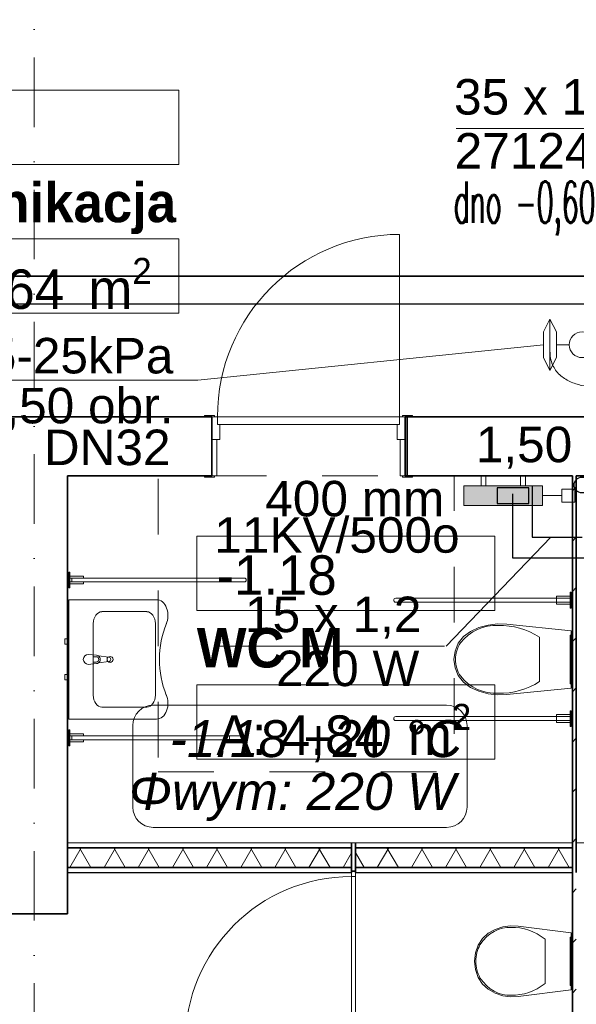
# Model space of a CAD drawing. Header units: millimetres. Extents: x -75424 to 111134, y 39940 to 476713.
# Tile 16 of 24: x 40796 to 43619, y 240983 to 245973. Entities that reach past the tile are written whole.
import ezdxf
from ezdxf.lldxf.tags import DXFTag

# ---------------------------------------------------------------- set-up
doc = ezdxf.new("R2010")
doc.units = ezdxf.units.MM
doc.header["$MEASUREMENT"] = 0
doc.linetypes.add('Kropki i Kreski', pattern=[6.702778, 3.527778, -1.763889, 0, -1.411111])
doc.linetypes.add('Przerywana', pattern=[5.644444, 2.822222, -2.822222])
for name, color, linetype in [('#podkład', 252, 'Continuous'), ('- strefy pomieszczeń', 7, 'Continuous'), ('2D - Ogólne', 7, 'Continuous'), ('Drzwi Archicad', 7, 'Continuous'), ('IS_Armatura_podłączeniowa_grz._dolnozas.', 7, 'SOLID'), ('IS_Armatura_Therm', 7, 'SOLID'), ('IS_Grzejniki_Plan_rzut', 7, 'SOLID'), ('IS_Opisy_działek_Therm', 7, 'SOLID'), ('IS_Powrót', 5, 'DASH'), ('IS_Text_Armatury_Therm', 7, 'Continuous'), ('IS_Text_Konstrukcji', 7, 'Continuous'), ('IS_Text_Odbiornikow_Therm', 7, 'Continuous'), ('IS_Zasilanie', 1, 'SOLID'), ('Konstrukcja - Siatka mod', 7, 'Continuous'), ('Konstrukcja - Ściany działowe', 7, 'Continuous'), ('Konstrukcja - Ściany nośne wew..P', 7, 'Continuous'), ('Wnętrze - Wyposażenie', 7, 'Continuous')]:
    doc.layers.add(name, color=color, linetype=linetype)
doc.layers.add('IS_Opisy_działek_Wodociag', color=7, linetype='SOLID', true_color=0x000000)
doc.styles.add('MtXpl_Arial', font='arial.ttf', dxfattribs={"height": 0.2})
doc.styles.add('MtXpl_Arial1', font='ariali.ttf', dxfattribs={"height": 0.2})
doc.styles.add('ROMANS', font='romans', dxfattribs={"width": 0.8})
doc.styles.get("Standard").update_dxf_attribs({"font": 'arial.ttf'})
doc.styles.add('STYL_AUTOMATYCZNY_6', font='txt')
doc.styles.add('STYL_AUTOMATYCZNY_9', font='txt')
doc.linetypes.add('CO_LINE', pattern='A,12.7,-5.08,["C.O.",Standard,S=2.54,R=0,X=-2.54,Y=-1.27],-6.35', length=24.13)
tags = doc.linetypes.add('DASH', pattern=[15, 10, -5]).pattern_tags.tags
tags[6:7] = [DXFTag(74, 4), DXFTag(75, 0), DXFTag(340, '0'), DXFTag(46, 0.0), DXFTag(50, 0.0), DXFTag(44, 0.0), DXFTag(45, 0.0)]
tags[4:5] = [DXFTag(74, 4), DXFTag(75, 0), DXFTag(340, '0'), DXFTag(46, 0.0), DXFTag(50, 0.0), DXFTag(44, 0.0), DXFTag(45, 0.0)]
tags = doc.linetypes.add('SOLID', pattern=[10, 10, 0]).pattern_tags.tags
tags[6:7] = [DXFTag(74, 4), DXFTag(75, 0), DXFTag(340, '0'), DXFTag(46, 0.0), DXFTag(50, 0.0), DXFTag(44, 0.0), DXFTag(45, 0.0)]
tags[4:5] = [DXFTag(74, 4), DXFTag(75, 0), DXFTag(340, '0'), DXFTag(46, 0.0), DXFTag(50, 0.0), DXFTag(44, 0.0), DXFTag(45, 0.0)]
pattern_1 = [(45, (-208051.03, 747718.21), (-127.27922, 127.27922), [])]
pattern_2 = [(0, (-208051.03, 747718.21), (0, 75), [0, -75])]
pattern_3 = [(60, (-208051.03, 747718.21), (-129.90381, 75), []), (120, (-208051.03, 747718.21), (129.90381, 75), [])]

# ---------------------------------------------------------------- blocks, each defined once
blk = doc.blocks.new('SDFGHB')
at = {"layer": 'Konstrukcja - Ściany działowe', "linetype": 'Continuous', "lineweight": 13}
h = blk.add_hatch(dxfattribs=at)
h.set_pattern_fill('Bloczki_ceramiczne_0001', color=252, style=0, pattern_type=2)
h.set_pattern_definition(pattern_1)
h.paths.add_polyline_path([(43277.6, 461800.5), (43277.6, 463660.5), (43257.6, 463660.5), (43257.6, 461800.5)])
h = blk.add_hatch(dxfattribs=at)
h.set_pattern_fill('Izolacja_miękka_0001', color=252, style=0, pattern_type=2)
h.set_pattern_definition(pattern_3)
h.paths.add_polyline_path([(42137.6, 461775.5), (40697.6, 461775.5), (40697.6, 461675.5), (42137.6, 461675.5)])
h = blk.add_hatch(dxfattribs=at)
h.set_pattern_fill('Izolacja_miękka_0001', color=252, style=0, pattern_type=2)
h.set_pattern_definition(pattern_3)
h.paths.add_polyline_path([(43257.6, 461775.5), (42157.6, 461775.5), (42157.6, 461675.5), (43257.6, 461675.5)])
h = blk.add_hatch(dxfattribs=at)
h.set_pattern_fill('Gips_0001', color=252, style=0, pattern_type=2)
h.set_pattern_definition(pattern_2)
h.paths.add_polyline_path([(42137.6, 461675.5), (40697.6, 461675.5), (40697.6, 461650.5), (42137.6, 461650.5)])
h = blk.add_hatch(dxfattribs=at)
h.set_pattern_fill('Gips_0001', color=252, style=0, pattern_type=2)
h.set_pattern_definition(pattern_2)
h.paths.add_polyline_path([(43257.6, 461675.5), (42157.6, 461675.5), (42157.6, 461650.5), (43257.6, 461650.5)])
h = blk.add_hatch(dxfattribs=at)
h.set_pattern_fill('Bloczki_ceramiczne_0001', color=252, style=0, pattern_type=2)
h.set_pattern_definition(pattern_1)
h.paths.add_polyline_path([(43277.6, 461675.5), (43257.6, 461675.5), (43257.6, 461650.5), (43277.6, 461650.5)])
h = blk.add_hatch(dxfattribs=at)
h.set_pattern_fill('Bloczki_ceramiczne_0001', color=252, style=0, pattern_type=2)
h.set_pattern_definition(pattern_1)
h.paths.add_polyline_path([(43277.6, 458910.5), (43277.6, 461650.5), (43257.6, 461650.5), (43257.6, 458910.5)])
at = {"layer": '- strefy pomieszczeń', "color": 252, "linetype": 'Continuous', "lineweight": 13, "ltscale": 100}
for p, q in [((39583.3, 465615.2), (41262, 465615.2)), ((41262, 465615.2), (41262, 465238.7)), ((41262, 465238.7), (39583.3, 465238.7)), ((39583.3, 464862.2), (41262, 464862.2)), ((41262, 464862.2), (41262, 464485.8)), ((41262, 464485.8), (39583.3, 464485.8)), ((41352.7, 463354.9), (42864.8, 463354.9)), ((41352.7, 462978.4), (41352.7, 463354.9)), ((42864.8, 463354.9), (42864.8, 462978.4)), ((42864.8, 462978.4), (41352.7, 462978.4)), ((41352.7, 462602), (42864.8, 462602)), ((41352.7, 462225.5), (41352.7, 462602)), ((42864.8, 462602), (42864.8, 462225.5)), ((42864.8, 462225.5), (41352.7, 462225.5))]:
    blk.add_line(p, q, dxfattribs=at)
at = {"color": 252, "linetype": 'Continuous', "lineweight": 35, "ltscale": 100, "flags": 128}
for points in [[(42419.4, 463960.5), (42409.4, 463960.5)], [(42409.4, 463660.5), (42409.4, 463960.5)], [(42409.4, 463660.5), (42419.4, 463660.5)]]:
    blk.add_lwpolyline(points, dxfattribs=at)
at = {"layer": '2D - Ogólne', "color": 252, "linetype": 'Przerywana', "lineweight": 13, "ltscale": 100, "flags": 128}
blk.add_lwpolyline([(41157.4, 462160.5), (42657.4, 462160.5), (42657.4, 463660.5), (41157.4, 463660.5)], close=True, dxfattribs=at)
at = {"layer": 'Drzwi Archicad', "color": 252, "linetype": 'Continuous', "lineweight": 13, "ltscale": 100}
for p, q in [((42381.4, 463960.5), (42381.4, 464884.5)), ((41392.4, 463960.5), (41392.4, 463966.5)), ((41392.4, 463966.5), (41442.4, 463966.5)), ((41442.4, 463960.5), (41392.4, 463960.5)), ((41457.4, 463960.5), (41429.4, 463960.5)), ((41429.4, 463960.5), (41429.4, 463845.5)), ((41442.4, 463966.5), (41442.4, 463960.5)), ((41457.4, 463920.5), (41457.4, 463960.5)), ((41457.4, 463960.5), (42381.4, 463960.5)), ((41457.4, 463920.5), (41457.4, 463960.5)), ((42409.4, 463960.5), (42381.4, 463960.5)), ((42381.4, 463960.5), (42381.4, 463920.5)), ((42381.4, 463960.5), (42381.4, 463920.5)), ((42396.4, 463966.5), (42446.4, 463966.5)), ((42396.4, 463960.5), (42396.4, 463966.5)), ((42446.4, 463960.5), (42396.4, 463960.5)), ((42409.4, 463845.5), (42409.4, 463960.5)), ((42446.4, 463966.5), (42446.4, 463960.5)), ((41469.4, 463920.5), (41457.4, 463920.5)), ((42381.4, 463920.5), (41457.4, 463920.5)), ((41469.4, 463845.5), (41469.4, 463920.5)), ((42381.4, 463920.5), (42369.4, 463920.5)), ((42369.4, 463920.5), (42369.4, 463845.5)), ((41429.4, 463660.5), (41429.4, 463845.5)), ((41429.4, 463845.5), (41454.4, 463845.5)), ((41429.4, 463845.5), (41469.4, 463845.5)), ((41454.4, 463845.5), (41454.4, 463660.5)), ((42369.4, 463845.5), (42409.4, 463845.5)), ((42384.4, 463660.5), (42384.4, 463845.5)), ((42384.4, 463845.5), (42409.4, 463845.5)), ((42409.4, 463845.5), (42409.4, 463660.5)), ((41392.4, 463654.5), (41392.4, 463660.5)), ((41392.4, 463660.5), (41442.4, 463660.5)), ((41442.4, 463654.5), (41392.4, 463654.5)), ((41454.4, 463660.5), (41429.4, 463660.5)), ((41442.4, 463660.5), (41442.4, 463654.5)), ((42409.4, 463660.5), (42384.4, 463660.5)), ((42396.4, 463660.5), (42446.4, 463660.5)), ((42396.4, 463654.5), (42396.4, 463660.5)), ((42446.4, 463654.5), (42396.4, 463654.5)), ((42446.4, 463660.5), (42446.4, 463654.5)), ((42137.6, 461630), (42137.6, 461658)), ((42137.6, 461658), (42157.6, 461658)), ((42157.6, 461658), (42157.6, 461618)), ((42157.6, 461630), (42137.6, 461630)), ((42137.6, 461630), (42137.6, 460786)), ((42157.6, 461630), (42137.6, 461630)), ((42157.6, 461618), (42157.6, 461630)), ((42157.6, 460786), (42157.6, 461630))]:
    blk.add_line(p, q, dxfattribs=at)
at = {"layer": 'Drzwi Archicad', "color": 252, "linetype": 'Continuous', "lineweight": 35, "ltscale": 100}
for p, q in [((41429.4, 463960.5), (41392.4, 463960.5)), ((41429.4, 463960.5), (41392.4, 463960.5)), ((41429.4, 463960.5), (41429.4, 463845.5)), ((41429.4, 463960.5), (41429.4, 463845.5)), ((42409.4, 463960.5), (42409.4, 463845.5)), ((42409.4, 463960.5), (42409.4, 463845.5)), ((42409.4, 463960.5), (42446.4, 463960.5)), ((42409.4, 463960.5), (42446.4, 463960.5)), ((41429.4, 463845.5), (41429.4, 463660.5)), ((41429.4, 463845.5), (41429.4, 463660.5)), ((42409.4, 463845.5), (42409.4, 463660.5)), ((42409.4, 463845.5), (42409.4, 463660.5)), ((41429.4, 463660.5), (41392.4, 463660.5)), ((41429.4, 463660.5), (41392.4, 463660.5)), ((42409.4, 463660.5), (42446.4, 463660.5)), ((42409.4, 463660.5), (42446.4, 463660.5)), ((42137.6, 461658), (42157.6, 461658)), ((42137.6, 461658), (42157.6, 461658)), ((40697.6, 461440.5), (40397.6, 461440.5))]:
    blk.add_line(p, q, dxfattribs=at)
at = {"layer": 'Drzwi Archicad', "color": 252, "linetype": 'Continuous', "lineweight": 13, "ltscale": 100}
for centre, radius in [((42381.4, 463960.5), 924), ((42137.6, 460786), 844)]:
    blk.add_arc(centre, radius, 90, 180, dxfattribs=at)
at = {"layer": 'Konstrukcja - Siatka mod', "color": 252, "linetype": 'Kropki i Kreski', "lineweight": 13, "ltscale": 100}
blk.add_line((40527.6, 474496.4), (40527.6, 457531.6), dxfattribs=at)
at = {"layer": 'Konstrukcja - Ściany działowe', "color": 252, "linetype": 'Continuous', "lineweight": 35, "ltscale": 100}
for p, q in [((42137.6, 461775.5), (40697.6, 461775.5)), ((42137.6, 461800.5), (42137.6, 461775.5)), ((42137.6, 461800.5), (42137.6, 461775.5)), ((42137.6, 461775.5), (42137.6, 461675.5)), ((42137.6, 461775.5), (42137.6, 461675.5)), ((42157.6, 461775.5), (42157.6, 461800.5)), ((42157.6, 461775.5), (42157.6, 461800.5)), ((42157.6, 461675.5), (42157.6, 461775.5)), ((42157.6, 461675.5), (42157.6, 461775.5)), ((43257.6, 461775.5), (42157.6, 461775.5)), ((43257.6, 461800.5), (43257.6, 461775.5)), ((43257.6, 461800.5), (43257.6, 461775.5)), ((43257.6, 461775.5), (43257.6, 461675.5)), ((43257.6, 461775.5), (43257.6, 461675.5)), ((43277.6, 461775.5), (43277.6, 461800.5)), ((43277.6, 461775.5), (43277.6, 461800.5)), ((43277.6, 461675.5), (43277.6, 461775.5)), ((43277.6, 461675.5), (43277.6, 461775.5)), ((40697.6, 461675.5), (42137.6, 461675.5)), ((42137.6, 461675.5), (42137.6, 461650.5)), ((42137.6, 461675.5), (42137.6, 461650.5)), ((42137.6, 461658), (42157.6, 461658)), ((42157.6, 461650.5), (42157.6, 461675.5)), ((42157.6, 461650.5), (42157.6, 461675.5)), ((42157.6, 461675.5), (43257.6, 461675.5)), ((43257.6, 461675.5), (43257.6, 461650.5)), ((43257.6, 461675.5), (43257.6, 461650.5)), ((43277.6, 461650.5), (43277.6, 461675.5)), ((43277.6, 461650.5), (43277.6, 461675.5))]:
    blk.add_line(p, q, dxfattribs=at)
at = {"layer": 'Konstrukcja - Ściany działowe', "color": 252, "linetype": 'Continuous', "lineweight": 13, "ltscale": 100}
blk.add_line((42157.6, 461800.5), (42137.6, 461800.5), dxfattribs=at)
at = {"layer": 'Konstrukcja - Ściany działowe', "color": 252, "linetype": 'Continuous', "lineweight": 35, "ltscale": 100, "flags": 128}
for points in [[(43257.6, 463660.5), (43257.6, 461800.5)], [(43277.6, 461800.5), (43277.6, 463660.5)], [(40697.6, 461675.5), (40697.6, 461775.5)], [(43257.6, 461650.5), (43257.6, 460750.5)]]:
    blk.add_lwpolyline(points, dxfattribs=at)
at = {"layer": 'Konstrukcja - Ściany działowe', "color": 252, "linetype": 'Continuous', "lineweight": 13, "ltscale": 100, "flags": 128}
for points in [[(43257.6, 461800.5), (40697.6, 461800.5)], [(43427, 461800.5), (43277.6, 461800.5)], [(40697.6, 461650.5), (40697.6, 461675.5)]]:
    blk.add_lwpolyline(points, dxfattribs=at)
at = {"layer": 'Konstrukcja - Ściany działowe', "color": 252, "linetype": 'Continuous', "lineweight": 25, "ltscale": 100, "flags": 128}
for points in [[(40697.6, 461775.5), (40697.6, 461800.5)], [(40697.6, 461650.5), (42137.6, 461650.5)], [(42157.6, 461650.5), (43257.6, 461650.5)]]:
    blk.add_lwpolyline(points, dxfattribs=at)
at = {"layer": 'Konstrukcja - Ściany nośne wew..P', "color": 252, "linetype": 'Continuous', "lineweight": 35, "ltscale": 100}
for p, q in [((41429.4, 463960.5), (41392.4, 463960.5)), ((41429.4, 463960.5), (41429.4, 463845.5)), ((42419.4, 463960.5), (42419.4, 463660.5)), ((42419.4, 463960.5), (42446.4, 463960.5)), ((41429.4, 463845.5), (41429.4, 463660.5)), ((41429.4, 463660.5), (41392.4, 463660.5)), ((42419.4, 463660.5), (42446.4, 463660.5)), ((40697.6, 461440.5), (40397.6, 461440.5))]:
    blk.add_line(p, q, dxfattribs=at)
at = {"layer": 'Konstrukcja - Ściany nośne wew..P', "color": 252, "linetype": 'Continuous', "lineweight": 35, "ltscale": 100, "flags": 128}
for points in [[(41429.4, 463960.5), (39884, 463960.5)], [(43427.6, 463960.5), (42419.4, 463960.5)], [(40697.6, 463660.5), (41429.4, 463660.5)], [(40697.6, 461440.5), (40697.6, 463660.5)], [(42419.4, 463660.5), (43257.6, 463660.5)], [(43277.6, 463660.5), (43377.6, 463660.5)]]:
    blk.add_lwpolyline(points, dxfattribs=at)
at = {"layer": 'Wnętrze - Wyposażenie', "color": 252, "linetype": 'Continuous', "lineweight": 13, "ltscale": 100}
for p, q in [((41149, 463033), (40703.6, 463033)), ((40703.6, 463033), (40703.6, 462428)), ((40870.6, 462972.5), (41099.5, 462972.5)), ((40827.3, 462912), (40827.3, 462549)), ((41142.8, 462912), (41142.8, 462549)), ((43090.7, 462842.5), (43090.7, 462730.5)), ((40842, 462744.1), (40827.1, 462744.1)), ((40827.1, 462744.1), (40827.1, 462716.9)), ((40827.1, 462716.9), (40842, 462716.9)), ((43090.7, 462730.5), (43090.7, 462618.4)), ((41099.5, 462488.5), (40870.6, 462488.5)), ((40703.6, 462428), (41149, 462428)), ((43119.1, 461312.5), (43119.1, 461200.4)), ((43119.1, 461200.4), (43119.1, 461088.4))]:
    blk.add_line(p, q, dxfattribs=at)
at = {"layer": 'Wnętrze - Wyposażenie', "color": 252, "linetype": 'Continuous', "lineweight": 13, "ltscale": 100, "flags": 128}
for points in [[(40703.4, 463093), (40703.4, 463173)], [(40703.4, 463173), (40708.4, 463173)], [(40708.4, 463173), (40708.4, 463093)], [(40778.4, 463153), (40776.2, 463153), (40769.7, 463153), (40759.9, 463153), (40748.4, 463153), (40708.4, 463153)], [(40778.4, 463153), (40778.4, 463143)], [(40778.4, 463143), (40776.2, 463143), (40769.7, 463143), (40759.9, 463143), (40748.4, 463143), (40708.4, 463143)], [(40708.4, 463123), (40708.4, 463123.7), (40708.4, 463125.9), (40708.4, 463129.1), (40708.4, 463133), (40708.4, 463136.8), (40708.4, 463140), (40708.4, 463142.2), (40708.4, 463143)], [(41518.4, 463143), (40708.4, 463143)], [(40778.4, 463123), (40776.2, 463123), (40769.7, 463123), (40759.9, 463123), (40748.4, 463123), (40708.4, 463123)], [(41518.4, 463123), (40708.4, 463123)], [(40778.4, 463113), (40776.2, 463113), (40769.7, 463113), (40759.9, 463113), (40748.4, 463113), (40708.4, 463113)], [(40718.4, 463143), (40718.4, 463123)], [(41518.4, 463143), (40778.4, 463143)], [(41518.4, 463123), (40778.4, 463123)], [(40778.4, 463123), (40778.4, 463113)], [(41518.4, 463123), (41518.4, 463123.7), (41518.4, 463125.9), (41518.4, 463129.2), (41518.4, 463133), (41518.4, 463136.8), (41518.4, 463140.1), (41518.4, 463142.2), (41518.4, 463143)], [(41518.4, 463123), (41518.4, 463123.7), (41518.4, 463125.9), (41518.4, 463129.2), (41518.4, 463133), (41518.4, 463136.8), (41518.4, 463140.1), (41518.4, 463142.2), (41518.4, 463143)], [(41593.4, 463143), (41587.7, 463143), (41571.5, 463143), (41547.1, 463143), (41518.4, 463143)], [(41518.4, 463123), (41518.4, 463123.7), (41518.4, 463125.9), (41518.4, 463129.2), (41518.4, 463133), (41518.4, 463136.8), (41518.4, 463140.1), (41518.4, 463142.2), (41518.4, 463143)], [(41593.4, 463123), (41587.7, 463123), (41571.5, 463123), (41547.1, 463123), (41518.4, 463123)], [(41593.4, 463123), (41597.3, 463123.8), (41600.5, 463125.9), (41602.7, 463129.2), (41603.4, 463133), (41602.7, 463136.8), (41600.5, 463140.1), (41597.3, 463142.2), (41593.4, 463143)], [(40708.4, 463093), (40703.4, 463093)], [(40703.5, 462293), (40703.5, 462373)], [(40703.5, 462373), (40708.5, 462373)], [(40708.5, 462373), (40708.5, 462293)], [(40778.5, 462353), (40776.2, 462353), (40769.7, 462353), (40759.9, 462353), (40748.5, 462353), (40708.5, 462353)], [(40778.5, 462353), (40778.5, 462343)], [(40778.5, 462343), (40776.2, 462343), (40769.7, 462343), (40759.9, 462343), (40748.5, 462343), (40708.5, 462343)], [(41518.5, 462343), (40708.5, 462343)], [(40708.5, 462323), (40708.5, 462323.7), (40708.5, 462325.9), (40708.5, 462329.1), (40708.5, 462333), (40708.5, 462336.8), (40708.5, 462340), (40708.5, 462342.2), (40708.5, 462343)], [(40778.5, 462323), (40776.2, 462323), (40769.7, 462323), (40759.9, 462323), (40748.5, 462323), (40708.5, 462323)], [(41518.5, 462323), (40708.5, 462323)], [(40778.5, 462313), (40776.2, 462313), (40769.7, 462313), (40759.9, 462313), (40748.5, 462313), (40708.5, 462313)], [(40718.5, 462343), (40718.5, 462323)], [(41518.5, 462343), (40778.5, 462343)], [(41518.5, 462323), (40778.5, 462323)], [(40778.5, 462323), (40778.5, 462313)], [(41518.5, 462323), (41518.5, 462323.7), (41518.5, 462325.9), (41518.5, 462329.2), (41518.5, 462333), (41518.5, 462336.8), (41518.5, 462340.1), (41518.5, 462342.2), (41518.5, 462343)], [(41518.5, 462323), (41518.5, 462323.7), (41518.5, 462325.9), (41518.5, 462329.2), (41518.5, 462333), (41518.5, 462336.8), (41518.5, 462340.1), (41518.5, 462342.2), (41518.5, 462343)], [(41593.5, 462343), (41587.8, 462343), (41571.5, 462343), (41547.2, 462343), (41518.5, 462343)], [(41518.5, 462323), (41518.5, 462323.7), (41518.5, 462325.9), (41518.5, 462329.2), (41518.5, 462333), (41518.5, 462336.8), (41518.5, 462340.1), (41518.5, 462342.2), (41518.5, 462343)], [(41593.5, 462323), (41587.8, 462323), (41571.5, 462323), (41547.2, 462323), (41518.5, 462323)], [(41593.5, 462323), (41597.3, 462323.8), (41600.5, 462325.9), (41602.7, 462329.2), (41603.5, 462333), (41602.7, 462336.8), (41600.5, 462340.1), (41597.3, 462342.2), (41593.5, 462343)], [(40708.5, 462293), (40703.5, 462293)]]:
    blk.add_lwpolyline(points, dxfattribs=at)
for points in [[(43246.6, 463010.5), (43176.6, 463010.5), (43176.6, 463050.5), (43246.6, 463050.5)], [(43246.6, 462990.5), (43246.6, 463070.5), (43251.6, 463070.5), (43251.6, 462990.5)], [(42830, 462556.2), (42783.8, 462569), (42740.1, 462588.5), (42705.6, 462614.9), (42679, 462648.9), (42662.3, 462688.3), (42656.6, 462730.5), (42662.3, 462772.7), (42679, 462812.1), (42705.6, 462846.1), (42740.1, 462872.4), (42783.8, 462892), (42830, 462904.7), (42877.8, 462910.4), (42925.8, 462908.8), (43251.6, 462875.5), (43251.6, 462585.5), (42925.8, 462552.2), (42877.8, 462550.6)], [(43251.6, 462853.5), (43251.6, 462607.5), (43246.6, 462607.5), (43246.6, 462853.5)], [(40703.4, 462834), (40703.4, 462807), (40683.4, 462807), (40683.4, 462834)], [(40703.4, 462654), (40703.4, 462627), (40683.4, 462627), (40683.4, 462654)], [(43246.6, 462390.5), (43246.6, 462470.5), (43251.6, 462470.5), (43251.6, 462390.5)], [(43246.6, 462410.5), (43176.6, 462410.5), (43176.6, 462450.5), (43246.6, 462450.5)], [(42904.4, 461026.2), (42866.3, 461038.9), (42830.4, 461058.5), (42801.9, 461084.8), (42780.1, 461118.8), (42766.3, 461158.2), (42761.6, 461200.4), (42766.3, 461242.7), (42780.1, 461282.1), (42801.9, 461316), (42830.4, 461342.4), (42866.3, 461361.9), (42904.4, 461374.7), (42943.7, 461380.3), (42983.3, 461378.7), (43251.6, 461345.4), (43251.6, 461055.4), (42983.3, 461022.1), (42943.7, 461020.5)], [(43251.6, 461323.4), (43251.6, 461077.4), (43246.6, 461077.4), (43246.6, 461323.4)]]:
    blk.add_lwpolyline(points, close=True, dxfattribs=at)
for points in [[(43246.6, 463020.5), (43246.6, 463040.5), (42361.6, 463040.5, 1), (42361.6, 463020.5)], [(40802.2, 462755.5), (40844.2, 462751.5, -0.12102), (40853.7, 462748.2), (40906.6, 462741.6, -0.882566), (40906.6, 462719.4), (40853.7, 462712.7, -0.12102), (40844.2, 462709.5), (40802.2, 462705.5, -1)], [(43246.6, 462420.5), (43246.6, 462440.5), (42361.6, 462440.5, 1), (42361.6, 462420.5)]]:
    blk.add_lwpolyline(points, format="xyb", close=True, dxfattribs=at)
at = {"layer": 'Wnętrze - Wyposażenie', "color": 252, "linetype": 'Continuous', "lineweight": 13, "ltscale": 100}
blk.add_circle((40912.7, 462730.5), 15, dxfattribs=at)
for centre, radius, start, end in [((40842, 462730.5), 13.6, 270, 90), ((40842.3, 462730.5), 21.1, 302.771, 57.229)]:
    blk.add_arc(centre, radius, start, end, dxfattribs=at)
for centre, major_axis, ratio, start_param, end_param in [((41149, 462952.7), (0, 80.3), 0.715611, 4.135517, 6.283185), ((40871.6, 462910.6), (0, 61.8), 0.715611, 0.021486, 1.549311), ((41098.5, 462910.6), (0, 61.8), 0.715611, 4.733875, 6.2617), ((41421.4, 462730.5), (0, 360.6), 0.715611, 1.043348, 2.094784), ((42868.2, 462638.5), (0, 264.2), 0.904427, 6.227458, 7.128046), ((42890.9, 462465), (0, 437.4), 0.904427, 5.753783, 6.306803), ((42793.5, 462729.6), (0, 142.5), 0.904427, 0.938292, 1.564935), ((42793.5, 462731.3), (0, 142.5), 0.904427, 1.576657, 2.203301), ((42868.3, 462822.5), (0, 264.2), 0.904427, 2.296735, 3.197324), ((42890.9, 462995.9), (0, 437.4), 0.904427, 3.117977, 3.670997), ((41149, 462508.2), (0, 80.3), 0.715611, 3.141593, 5.289261), ((40871.6, 462550.3), (0, 61.8), 0.715611, 1.592282, 3.120107), ((41098.5, 462550.3), (0, 61.8), 0.715611, 3.163078, 4.690903), ((42935.9, 461108.4), (0, 264.2), 0.744822, 6.227458, 7.128046), ((42954.5, 460935), (0, 437.4), 0.744822, 5.753783, 6.306803), ((42874.3, 461199.6), (0, 142.5), 0.744822, 0.938292, 1.564935), ((42874.3, 461201.3), (0, 142.5), 0.744822, 1.576657, 2.203301), ((42935.9, 461292.5), (0, 264.2), 0.744822, 2.296735, 3.197324), ((42954.5, 461465.9), (0, 437.4), 0.744822, 3.117977, 3.670997)]:
    blk.add_ellipse(centre, major_axis=major_axis, ratio=ratio, start_param=start_param, end_param=end_param, dxfattribs=at)
at = {"layer": '- strefy pomieszczeń', "color": 252, "linetype": 'Continuous', "lineweight": 13, "char_height": 200, "attachment_point": 1}
for s, insert, style in [('\\A1;{\\pql;\\pt0,500;\\fGeneva CE|b0|i0|c0|p0;\\W1.000000;-1.3\\fGeneva CE|b0|i0|c0|p0;\\W1.000000;\\A1{\\H.66x;\\S^  ;}\\fGeneva CE|b0|i0|c0|p0;\\W1.000000;\\fGeneva CE|b0|i0|c0|p0;\\W1.000000;\\A1{\\H.66x;\\S^  ;}}', (39683.3, 465518.3), 'STYL_AUTOMATYCZNY_6'), ('\\A1;{\\pql;\\pt0,500;\\fGeneva CE|b1|i0|c0|p0;\\W1.000000;Komunikacja\\fGeneva CE|b1|i0|c0|p0;\\W1.000000;\\A1{\\H.66x;\\S^  ;}\\fGeneva CE|b1|i0|c0|p0;\\W1.000000;\\fGeneva CE|b1|i0|c0|p0;\\W1.000000;\\A1{\\H.66x;\\S^  ;}}', (39583.3, 465146.3), 'STYL_AUTOMATYCZNY_9'), ('\\A1;{\\pql;\\pt0,500;\\fGeneva CE|b0|i0|c0|p0;\\W1.000000;A: 20,64\\fGeneva CE|b0|i0|c0|p0;\\W1.000000;\\A1{\\H.66x;\\S^  ;}\\fGeneva CE|b0|i0|c0|p0;\\W1.000000; m\\fGeneva CE|b0|i0|c0|p0;\\W1.000000;\\A1{\\H.66x;\\S2^  ;}}', (39683.3, 464765.3), 'STYL_AUTOMATYCZNY_6'), ('\\A1;{\\pql;\\pt0,500;\\fGeneva CE|b0|i0|c0|p0;\\W1.000000;-1.18\\fGeneva CE|b0|i0|c0|p0;\\W1.000000;\\A1{\\H.66x;\\S^  ;}\\fGeneva CE|b0|i0|c0|p0;\\W1.000000;\\fGeneva CE|b0|i0|c0|p0;\\W1.000000;\\A1{\\H.66x;\\S^  ;}}', (41452.7, 463258), 'STYL_AUTOMATYCZNY_6'), ('\\A1;{\\pql;\\pt0,500;\\fGeneva CE|b1|i0|c0|p0;\\W1.000000;WC M\\fGeneva CE|b1|i0|c0|p0;\\W1.000000;\\A1{\\H.66x;\\S^  ;}\\fGeneva CE|b1|i0|c0|p0;\\W1.000000;\\fGeneva CE|b1|i0|c0|p0;\\W1.000000;\\A1{\\H.66x;\\S^  ;}}', (41352.7, 462889.5), 'STYL_AUTOMATYCZNY_9'), ('\\A1;{\\pql;\\pt0,500;\\fGeneva CE|b0|i0|c0|p0;\\W1.000000;A: 4,84\\fGeneva CE|b0|i0|c0|p0;\\W1.000000;\\A1{\\H.66x;\\S^  ;}\\fGeneva CE|b0|i0|c0|p0;\\W1.000000; m\\fGeneva CE|b0|i0|c0|p0;\\W1.000000;\\A1{\\H.66x;\\S2^  ;}}', (41452.7, 462505.1), 'STYL_AUTOMATYCZNY_6')]:
    blk.add_mtext(s, dxfattribs=dict(at, insert=insert, style=style))

msp = doc.modelspace()

# ---------------------------------------------------------------- linework, layer by layer
at = {"layer": 'IS_Armatura_podłączeniowa_grz._dolnozas.', "ltscale": 10}
for p, q in [((43378.7, 243600.8), (43218.7, 243600.8)), ((43218.7, 243600.8), (43218.7, 243520.8)), ((43378.7, 243520.8), (43378.7, 243600.8)), ((43218.7, 243520.8), (43378.7, 243520.8))]:
    msp.add_line(p, q, dxfattribs=at)
at = {"layer": 'IS_Armatura_Therm', "color": 7, "lineweight": 5, "ltscale": 10}
for p, q in [((43485.9, 244455.5), (43453.4, 244390.5)), ((43485.9, 244455.5), (43485.9, 244195.5)), ((43518.4, 244390.5), (43485.9, 244455.5)), ((43453.4, 244390.5), (43453.4, 244260.5)), ((43518.4, 244260.5), (43518.4, 244390.5)), ((43583.4, 244325.5), (43518.4, 244325.5)), ((43453.4, 244260.5), (43485.9, 244195.5)), ((43485.9, 244195.5), (43518.4, 244260.5)), ((43136.2, 243610.8), (43136.2, 243660.8)), ((43136.2, 243660.8), (43161.2, 243660.8)), ((43161.2, 243660.8), (43161.2, 243610.8)), ((43361.2, 243660.8), (43336.2, 243660.8)), ((43336.2, 243660.8), (43336.2, 243610.8)), ((43361.2, 243610.8), (43361.2, 243660.8)), ((43611.2, 243593.3), (43546.2, 243593.3)), ((43546.2, 243593.3), (43546.2, 243528.3)), ((43611.2, 243528.3), (43611.2, 243593.3)), ((43448.7, 243560.8), (43546.2, 243560.8)), ((43546.2, 243528.3), (43611.2, 243528.3))]:
    msp.add_line(p, q, dxfattribs=at)
msp.add_ellipse((43648.4, 244325.5), major_axis=(65, 0), ratio=1, dxfattribs=at)
msp.add_open_spline([(43485.9, 244293), (43485.9, 244269.4), (43493.3, 244224.3), (43532.5, 244170.4), (43586.1, 244137), (43646.4, 244117.9), (43707.1, 244110.3), (43764.1, 244108.6), (43805.4, 244117.6), (43839.3, 244117.5), (43848.4, 244144.3), (43794.1, 244142.1), (43770.8, 244146.7), (43748.4, 244146.7)], degree=3, knots=[0, 0, 0, 0, 70.625746, 132.303916, 193.802414, 257.266007, 320.218012, 377.890933, 424.489474, 453.967274, 464.212882, 493.908384, 561.123273, 561.123273, 561.123273, 561.123273], dxfattribs=at)
at = {"layer": 'IS_Grzejniki_Plan_rzut', "color": 251, "linetype": 'Continuous', "lineweight": 5, "ltscale": 10}
for p, q in [((43448.7, 243610.8), (43048.7, 243610.8)), ((43048.7, 243610.8), (43048.7, 243510.8)), ((43448.7, 243510.8), (43448.7, 243610.8)), ((43048.7, 243510.8), (43448.7, 243510.8))]:
    msp.add_line(p, q, dxfattribs=at)
at = {"layer": 'IS_Grzejniki_Plan_rzut', "color": 251, "linetype": 'Continuous', "lineweight": 5, "ltscale": 10, "extrusion": (0, 0, -1)}
for points in [[(-43448.7, 243510.8), (-43048.7, 243610.8), (-43048.7, 243510.8)], [(-43048.7, 243610.8), (-43448.7, 243510.8), (-43448.7, 243610.8)]]:
    msp.add_solid(points, dxfattribs=at)
at = {"layer": 'IS_Opisy_działek_Therm', "color": 7, "lineweight": 5, "ltscale": 10}
for p, q in [((43009.9, 245420.9), (44179.9, 245420.9)), ((41699.4, 244145.7), (43453.4, 244325.5)), ((39000, 244145.7), (41699.4, 244145.7)), ((43490.9, 243349.7), (42959, 242797.6)), ((42950.8, 242797.6), (41799.6, 242797.6))]:
    msp.add_line(p, q, dxfattribs=at)
at = {"layer": 'IS_Powrót', "color": 4, "linetype": 'CO_LINE', "lineweight": 30, "ltscale": 30}
msp.add_line((32318.7, 244532.9), (46387.2, 244532.9), dxfattribs=at)
at = {"layer": 'IS_Powrót', "color": 5, "lineweight": 30, "ltscale": 20}
for p, q in [((43395.7, 243610.8), (43395.7, 243349.7)), ((43395.7, 243349.7), (43648.4, 243349.7))]:
    msp.add_line(p, q, dxfattribs=at)
at = {"layer": 'IS_Powrót', "color": 5, "linetype": 'CO_LINE', "lineweight": 30, "ltscale": 30}
msp.add_circle((43648.4, 243615), 40, dxfattribs=at)
at = {"layer": 'IS_Text_Konstrukcji', "color": 7, "linetype": 'SOLID', "lineweight": 5, "ltscale": 10}
for p, q in [((42961.8, 242499.4), (41473.5, 242499.4)), ((41370.2, 242396), (41370.2, 241982.7)), ((43065.2, 241982.7), (43065.2, 242396)), ((41473.5, 241879.4), (42961.8, 241879.4))]:
    msp.add_line(p, q, dxfattribs=at)
for centre, start, end in [((41473.5, 242396), 90, 180), ((42961.8, 242396), 360, 90), ((41473.5, 241982.7), 180, 270), ((42961.8, 241982.7), 270, 0)]:
    msp.add_arc(centre, 103.3, start, end, dxfattribs=at)
at = {"layer": 'IS_Zasilanie', "color": 6, "linetype": 'CO_LINE', "lineweight": 35, "ltscale": 30}
msp.add_line((32502.1, 244672.9), (46152.8, 244672.9), dxfattribs=at)
at = {"layer": 'IS_Zasilanie', "color": 1, "lineweight": 30, "ltscale": 10}
for p, q in [((43295.7, 243569.4), (43295.7, 243246.5)), ((43295.7, 243246.5), (43748.4, 243246.5))]:
    msp.add_line(p, q, dxfattribs=at)

# ---------------------------------------------------------------- block references
at = {"layer": '#podkład'}
msp.add_blockref('SDFGHB', (341.9, -219999.6), dxfattribs=at)

# ---------------------------------------------------------------- texts
at = {"layer": 'IS_Opisy_działek_Therm', "color": 7, "lineweight": 5, "ltscale": 10, "style": 'MtXpl_Arial'}
for s, p in [('35 x 1,5', (42999.3, 245492.3)), ('27124 W', (43002.5, 245218.5)), ('15 x 1,2', (41939.1, 242869.1)), ('220 W', (42096.4, 242595.3))]:
    msp.add_text(s, height=180, dxfattribs=at).set_placement(p)
at = {"layer": 'IS_Opisy_działek_Wodociag', "color": 7, "lineweight": 13, "ltscale": 10, "style": 'ROMANS', "width": 0.5}
msp.add_text('dno -0,60', height=210, dxfattribs=at).set_placement((42997.4, 244943.3))
at = {"layer": 'IS_Text_Armatury_Therm', "color": 7, "linetype": 'SOLID', "lineweight": 5, "ltscale": 10, "char_height": 180, "attachment_point": 9}
for s, insert in [('\\fArial|b0|i0;ASV-PV GW 5-25kPa', (41576.1, 244177.8)), ('\\fArial|b0|i0;18,50 obr.', (41576.1, 243893.8)), ('\\fArial|b0|i0;DN32  ', (41561.5, 243713))]:
    msp.add_mtext(s, dxfattribs=dict(at, insert=insert))
at = {"layer": 'IS_Text_Armatury_Therm', "color": 7, "linetype": 'SOLID', "ltscale": 10, "insert": (43598.7, 243696.8), "char_height": 180, "attachment_point": 9}
msp.add_mtext('\\fArial|b0|i0;1,50  ', dxfattribs=at)
at = {"layer": 'IS_Text_Konstrukcji', "color": 7, "linetype": 'SOLID', "lineweight": 5, "ltscale": 10, "style": 'MtXpl_Arial1'}
for s, p in [('+20 °C', (42231.8, 242235.8)), ('-1.18', (41557.4, 242235.8)), ('Φwym: 220 W', (41350.1, 241968.3))]:
    msp.add_text(s, height=187.2, dxfattribs=at).set_placement(p)
at = {"layer": 'IS_Text_Odbiornikow_Therm', "color": 7, "linetype": 'SOLID', "ltscale": 10, "char_height": 180}
for s, insert, attachment_point in [('\\fArial|b0|i0;400 mm', (42950.1, 243635.8), 3), ('\\fArial|b0|i0;11KV/500o', (41783.4, 243451.7), 1)]:
    msp.add_mtext(s, dxfattribs=dict(at, insert=insert, attachment_point=attachment_point))

doc.saveas('drawing.dxf')
